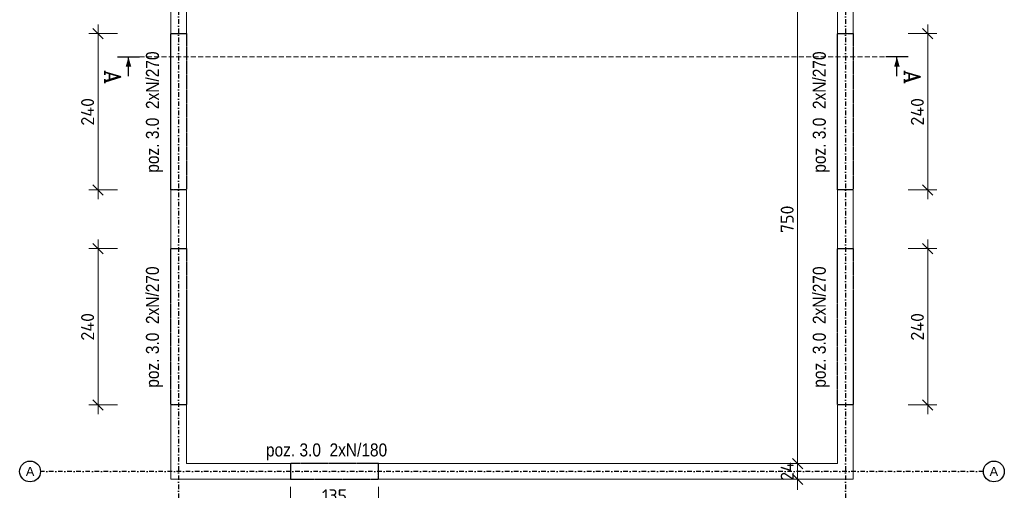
# Model space of a CAD drawing. Header units: millimetres. Extents: x 30042 to 52526, y 144 to 6858.
# Tile 6 of 28: x 32971 to 34483, y 3651 to 4374. Entities that reach past the tile are written whole.
import ezdxf
from ezdxf.enums import TextEntityAlignment as Align

# ---------------------------------------------------------------- set-up
doc = ezdxf.new("R2010")
doc.units = ezdxf.units.MM
doc.header["$LTSCALE"] = 100
for name, pattern in [('0.5_0.5', [1, 0.5, -0.5]), ('HIDDEN', [0.375, 0.25, -0.125]), ('MO', [0.7, 0.35, -0.17, 0.01, -0.17])]:
    doc.linetypes.add(name, pattern=pattern)
for name, color, linetype in [('BA_osm', 1, 'MO'), ('BD_txg', 3, 'Continuous'), ('opisy', 7, 'Continuous')]:
    doc.layers.add(name, color=color, linetype=linetype)
doc.layers.add('k01', color=7, linetype='Continuous', true_color=0xc7c7c7)
doc.layers.add('sciany_wew', color=7, linetype='Continuous', lineweight=18)
doc.layers.add('wymiary', color=7, linetype='Continuous', lineweight=5, true_color=0x666666)
doc.styles.add('BIKTS', font='bikromsw.shx', dxfattribs={"width": 0.85})
doc.styles.add('ISO', font='isocpeur.ttf')
doc.styles.add('ROMANC', font='ROMANC.SHX', dxfattribs={"width": 0.9})
doc.styles.get("Standard").update_dxf_attribs({"font": 'arial.ttf'})
doc.dimstyles.new('Ł_G 1-100', dxfattribs={"dimtxt": 20, "dimasz": 16, "dimexe": 14, "dimexo": 2, "dimgap": 6, "dimtad": 1, "dimdec": 0, "dimrnd": 0.5, "dimzin": 1, "dimdsep": 46, "dimtxsty": 'ISO', "dimblk": 'OBLIQUE', "dimcen": 0, "dimdle": 14, "dimclrd": 256, "dimclre": 256, "dimclrt": 7, "dimazin": 0, "dimtfac": 1, "dimtdec": 0, "dimtix": 1, "dimtmove": 0, "dimatfit": 2, "dimfxl": 30, "dimfxlon": 1, "dimlwd": -1, "dimlwe": -1, "dimarcsym": 2})

# ---------------------------------------------------------------- blocks, each defined once
blk = doc.blocks.new('ST2')
blk.add_line((13.77, 0), (0, 0))
blk.add_solid([(6.84, -1.95), (6.84, 1.95), (0, 0)])
blk = doc.blocks.new('eprzv')
blk.add_line((47.9, 0), (-47.9, 0))
at = {"xscale": 6, "yscale": 6, "zscale": 6, "rotation": 270}
blk.add_blockref('ST2', (0, 0), dxfattribs=at)
at = {"style": 'ROMANC'}
blk.add_attdef('PRZ', text='', height=70, rotation=270, dxfattribs=at).set_placement((32.1, -86), align=Align.CENTER)
blk = doc.blocks.new('_Oblique')
at = {"color": 0, "linetype": 'ByBlock', "lineweight": -2}
blk.add_line((-0.5, -0.5), (0.5, 0.5), dxfattribs=at)
blk = doc.blocks.new('*D407')
at = {"layer": 'Defpoints', "color": 0, "transparency": 16777216}
for p in [(33183.3, 4352.4), (33091.6, 4112.4), (33183.3, 4112.4)]:
    blk.add_point(p, dxfattribs=at)
at = {"layer": 'wymiary', "transparency": 16777216}
for p, q in [((33091.6, 4366.4), (33091.6, 4098.4)), ((33121.6, 4352.4), (33077.6, 4352.4)), ((33121.6, 4112.4), (33077.6, 4112.4))]:
    blk.add_line(p, q, dxfattribs=at)
at = {"layer": 'wymiary', "transparency": 16777216, "xscale": 16, "yscale": 16, "zscale": 16}
for p, rotation in [((33091.6, 4352.4), 90), ((33091.6, 4112.4), 270)]:
    blk.add_blockref('_Oblique', p, dxfattribs=dict(at, rotation=rotation))
at = {"layer": 'wymiary', "color": 7, "transparency": 16777216, "insert": (33075.6, 4232.4), "char_height": 20, "attachment_point": 5, "rotation": 90, "style": 'ISO'}
blk.add_mtext('240', dxfattribs=at)
blk = doc.blocks.new('*D408')
at = {"layer": 'Defpoints', "color": 0, "transparency": 16777216}
for p in [(33183.3, 4022.4), (33091.6, 3782.4), (33193.3, 3782.4)]:
    blk.add_point(p, dxfattribs=at)
at = {"layer": 'wymiary', "transparency": 16777216}
for p, q in [((33121.6, 4022.4), (33077.6, 4022.4)), ((33091.6, 4036.4), (33091.6, 3768.4)), ((33121.6, 3782.4), (33077.6, 3782.4))]:
    blk.add_line(p, q, dxfattribs=at)
at = {"layer": 'wymiary', "transparency": 16777216, "xscale": 16, "yscale": 16, "zscale": 16}
for p, rotation in [((33091.6, 4022.4), 90), ((33091.6, 3782.4), 270)]:
    blk.add_blockref('_Oblique', p, dxfattribs=dict(at, rotation=rotation))
at = {"layer": 'wymiary', "color": 7, "transparency": 16777216, "insert": (33075.6, 3902.4), "char_height": 20, "attachment_point": 5, "rotation": 90, "style": 'ISO'}
blk.add_mtext('240', dxfattribs=at)
blk = doc.blocks.new('*D413')
at = {"layer": 'Defpoints', "color": 0, "transparency": 16777216}
for p in [(34257.3, 4352.4), (34257.3, 4112.4), (34365.8, 4112.4)]:
    blk.add_point(p, dxfattribs=at)
at = {"layer": 'wymiary', "transparency": 16777216}
for p, q in [((34365.8, 4366.4), (34365.8, 4098.4)), ((34335.8, 4352.4), (34379.8, 4352.4)), ((34335.8, 4112.4), (34379.8, 4112.4))]:
    blk.add_line(p, q, dxfattribs=at)
at = {"layer": 'wymiary', "transparency": 16777216, "xscale": 16, "yscale": 16, "zscale": 16}
for p, rotation in [((34365.8, 4352.4), 90), ((34365.8, 4112.4), 270)]:
    blk.add_blockref('_Oblique', p, dxfattribs=dict(at, rotation=rotation))
at = {"layer": 'wymiary', "color": 7, "transparency": 16777216, "insert": (34349.8, 4232.4), "char_height": 20, "attachment_point": 5, "rotation": 90, "style": 'ISO'}
blk.add_mtext('240', dxfattribs=at)
blk = doc.blocks.new('*D414')
at = {"layer": 'Defpoints', "color": 0, "transparency": 16777216}
for p in [(34251.3, 4022.4), (34271.3, 3782.4), (34365.8, 3782.4)]:
    blk.add_point(p, dxfattribs=at)
at = {"layer": 'wymiary', "transparency": 16777216}
for p, q in [((34335.8, 4022.4), (34379.8, 4022.4)), ((34365.8, 4036.4), (34365.8, 3768.4)), ((34335.8, 3782.4), (34379.8, 3782.4))]:
    blk.add_line(p, q, dxfattribs=at)
at = {"layer": 'wymiary', "transparency": 16777216, "xscale": 16, "yscale": 16, "zscale": 16}
for p, rotation in [((34365.8, 4022.4), 90), ((34365.8, 3782.4), 270)]:
    blk.add_blockref('_Oblique', p, dxfattribs=dict(at, rotation=rotation))
at = {"layer": 'wymiary', "color": 7, "transparency": 16777216, "insert": (34349.8, 3902.4), "char_height": 20, "attachment_point": 5, "rotation": 90, "style": 'ISO'}
blk.add_mtext('240', dxfattribs=at)
blk = doc.blocks.new('*D410')
at = {"layer": 'Defpoints', "color": 0, "transparency": 16777216}
for p in [(33387.3, 3732.7), (33522.3, 3732.7), (33387.3, 3627)]:
    blk.add_point(p, dxfattribs=at)
at = {"layer": 'wymiary', "transparency": 16777216}
for p, q in [((33387.3, 3657), (33387.3, 3613)), ((33522.3, 3657), (33522.3, 3613)), ((33536.3, 3627), (33373.3, 3627))]:
    blk.add_line(p, q, dxfattribs=at)
at = {"layer": 'wymiary', "transparency": 16777216, "xscale": 16, "yscale": 16, "zscale": 16, "rotation": 180}
blk.add_blockref('_Oblique', (33387.3, 3627), dxfattribs=at)
at = {"layer": 'wymiary', "transparency": 16777216, "xscale": 16, "yscale": 16, "zscale": 16}
blk.add_blockref('_Oblique', (33522.3, 3627), dxfattribs=at)
at = {"layer": 'wymiary', "color": 7, "transparency": 16777216, "insert": (33454.8, 3643), "char_height": 20, "attachment_point": 5, "style": 'ISO'}
blk.add_mtext('135', dxfattribs=at)
blk = doc.blocks.new('*D415')
at = {"layer": 'Defpoints', "color": 0, "transparency": 16777216}
for p in [(34227.3, 4442.4), (34165.9, 3692.4), (34227.3, 3692.4)]:
    blk.add_point(p, dxfattribs=at)
at = {"layer": 'wymiary', "transparency": 16777216}
for p, q in [((34165.9, 4456.4), (34165.9, 3678.4)), ((34195.9, 4442.4), (34151.9, 4442.4)), ((34195.9, 3692.4), (34151.9, 3692.4))]:
    blk.add_line(p, q, dxfattribs=at)
at = {"layer": 'wymiary', "transparency": 16777216, "xscale": 16, "yscale": 16, "zscale": 16}
for p, rotation in [((34165.9, 4442.4), 90), ((34165.9, 3692.4), 270)]:
    blk.add_blockref('_Oblique', p, dxfattribs=dict(at, rotation=rotation))
at = {"layer": 'wymiary', "color": 7, "transparency": 16777216, "insert": (34149.9, 4067.4), "char_height": 20, "attachment_point": 5, "rotation": 90, "style": 'ISO'}
blk.add_mtext('750', dxfattribs=at)
blk = doc.blocks.new('*D411')
at = {"layer": 'Defpoints', "color": 0, "transparency": 16777216}
for p in [(34227.3, 3692.4), (34165.9, 3668.4), (34227.3, 3668.4)]:
    blk.add_point(p, dxfattribs=at)
at = {"layer": 'wymiary', "transparency": 16777216}
for p, q in [((34165.9, 3692.4), (34165.9, 3708.4)), ((34195.9, 3692.4), (34151.9, 3692.4)), ((34165.9, 3692.4), (34165.9, 3668.4)), ((34195.9, 3668.4), (34151.9, 3668.4)), ((34165.9, 3668.4), (34165.9, 3652.4))]:
    blk.add_line(p, q, dxfattribs=at)
at = {"layer": 'wymiary', "transparency": 16777216, "xscale": 16, "yscale": 16, "zscale": 16}
for p, rotation in [((34165.9, 3692.4), 270), ((34165.9, 3668.4), 90)]:
    blk.add_blockref('_Oblique', p, dxfattribs=dict(at, rotation=rotation))
at = {"layer": 'wymiary', "color": 7, "transparency": 16777216, "insert": (34149.9, 3680.4), "char_height": 20, "attachment_point": 5, "rotation": 90, "style": 'ISO'}
blk.add_mtext('24', dxfattribs=at)
blk = doc.blocks.new('OŚ')
at = {"layer": 'BA_osm', "ltscale": 0.2}
for points in [[(26336.3, 5130.4), (26336.3, 3468.4), (26336.3, 3468.4)], [(27360.3, 5130.4), (27360.3, 3468.4), (27360.3, 3468.4)], [(27572.3, 4918.4), (26124.3, 4918.4), (26124.3, 4918.4)], [(27572.3, 4454.4), (26124.3, 4454.4), (26124.3, 4454.4)], [(27572.3, 3680.4), (26124.3, 3680.4), (26124.3, 3680.4)]]:
    blk.add_lwpolyline(points, dxfattribs=at)
at = {"layer": 'opisy'}
for centre in [(26336.3, 5146.4), (27360.3, 5146.4), (26108.3, 4918.4), (27588.3, 4918.4), (26108.3, 4454.4), (27588.3, 4454.4), (26108.3, 3680.4), (27588.3, 3680.4), (26336.3, 3452.4), (27360.3, 3452.4)]:
    blk.add_circle(centre, 16, dxfattribs=at)
at = {"layer": 'opisy', "char_height": 14, "attachment_point": 5}
for s, heights, insert in [('1', [0], (26336.3, 5146.4)), ('2', [0], (27360.3, 5146.4)), ('C', [14.2], (26108.3, 4918.4)), ('C', [14.2], (27588.3, 4918.4)), ('B', [0], (26108.3, 4454.4)), ('B', [0], (27588.3, 4454.4)), ('A', [0], (26108.3, 3680.4)), ('A', [0], (27588.3, 3680.4)), ('1', [0], (26336.3, 3452.4)), ('2', [0], (27360.3, 3452.4))]:
    blk.add_mtext_dynamic_manual_height_columns(s, width=22.548, gutter_width=70, heights=heights, dxfattribs=dict(at, insert=insert))

msp = doc.modelspace()

# ---------------------------------------------------------------- linework, layer by layer
at = {"layer": 'k01', "linetype": '0.5_0.5', "ltscale": 0.01}
for points in [[(33203.3, 4352.4), (33227.3, 4352.4), (33227.3, 4112.4), (33203.3, 4112.4)], [(34227.3, 4352.4), (34251.3, 4352.4), (34251.3, 4112.4), (34227.3, 4112.4)], [(33203.3, 4022.4), (33227.3, 4022.4), (33227.3, 3782.4), (33203.3, 3782.4)], [(34227.3, 4022.4), (34251.3, 4022.4), (34251.3, 3782.4), (34227.3, 3782.4)], [(33387.3, 3668.4), (33522.3, 3668.4), (33522.3, 3692.4), (33387.3, 3692.4)]]:
    msp.add_lwpolyline(points, close=True, dxfattribs=at)
at = {"layer": 'sciany_wew', "color": 4, "linetype": 'HIDDEN', "ltscale": 0.3}
msp.add_line((33155.5, 4316.6), (34301.3, 4316.6), dxfattribs=at)
at = {"layer": 'sciany_wew'}
for p, q in [((33203.3, 4112.4), (33203.3, 4022.4)), ((33203.3, 3782.4), (33203.3, 3668.4)), ((34251.3, 3782.4), (34251.3, 3668.4)), ((33387.3, 3668.4), (33203.3, 3668.4)), ((34251.3, 3668.4), (33522.3, 3668.4))]:
    msp.add_line(p, q, dxfattribs=at)
for points in [[(33203.3, 4576.4), (33203.3, 4352.4), (33227.3, 4352.4)], [(34251.3, 4466.4), (34251.3, 4352.4)], [(33227.3, 4352.4), (33227.3, 4442.4), (33308.3, 4442.4)], [(34095.3, 4442.4), (34227.3, 4442.4), (34227.3, 4352.4)], [(34227.3, 4352.4), (34251.3, 4352.4)], [(33227.3, 4112.4), (33203.3, 4112.4)], [(33227.3, 4022.4), (33227.3, 4112.4)], [(34227.3, 4112.4), (34227.3, 4022.4)], [(34227.3, 4112.4), (34251.3, 4112.4)], [(34251.3, 4112.4), (34251.3, 4022.4)], [(33227.3, 4022.4), (33203.3, 4022.4)], [(34227.3, 4022.4), (34251.3, 4022.4)], [(33227.3, 3782.4), (33203.3, 3782.4)], [(33387.3, 3692.4), (33227.3, 3692.4), (33227.3, 3782.4)], [(34227.3, 3782.4), (34227.3, 3692.4), (33522.3, 3692.4)], [(34227.3, 3782.4), (34251.3, 3782.4)], [(33387.3, 3692.4), (33387.3, 3668.4)], [(33522.3, 3692.4), (33522.3, 3668.4)]]:
    msp.add_lwpolyline(points, dxfattribs=at)

# ---------------------------------------------------------------- block references
at = {"layer": 'BA_osm'}
msp.add_blockref('OŚ', (6879, 0), dxfattribs=at)
at = {"layer": 'BD_txg', "color": 2}
ref = msp.add_blockref('eprzv', (33138.4, 4316.6), dxfattribs=dict(at, xscale=-0.357142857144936, yscale=0.357142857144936, zscale=0.357142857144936))
ref.add_attrib('PRZ', 'A', dxfattribs={"layer": '0', "height": 25, "rotation": 270, "style": 'ROMANC'}).set_placement((33101.9, 4285.9), align=Align.CENTER)
at = {"layer": 'BD_txg', "color": 2, "xscale": 0.357142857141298, "yscale": 0.357142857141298, "zscale": 0.357142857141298}
msp.add_blockref('eprzv', (34318.4, 4316.6), dxfattribs=at).add_auto_attribs({'PRZ': 'A'})

# ---------------------------------------------------------------- texts
at = {"layer": 'k01', "color": 0, "char_height": 20, "width": 240.053, "attachment_point": 1, "rotation": 90, "style": 'BIKTS'}
for insert in [(33165.2, 4138.9), (34189.2, 4138.9), (33165.2, 3808.9), (34189.2, 3808.9)]:
    msp.add_mtext('{\\fArial|b0|i0|c238|p34;p\\fArial|b0|i0|c0|p34;o\\fArial|b0|i0|c238|p34;z\\fArial|b0|i0|c0|p34;. \\fArial|b0|i0|c238|p34;3\\fArial|b0|i0|c0|p34;.\\fArial|b0|i0|c238|p34;0\\fArial|b0|i0|c0|p34;  \\fArial|b0|i0|c238|p34;2\\fArial|b0|i0|c0|p34;xN\\fArial|b0|i0|c238|p34;/270}', dxfattribs=dict(at, insert=insert))
at = {"layer": 'k01', "color": 0, "insert": (33349.5, 3723.4), "char_height": 20, "width": 240.053, "attachment_point": 1, "style": 'BIKTS'}
msp.add_mtext('{\\fArial|b0|i0|c238|p34;p\\fArial|b0|i0|c0|p34;o\\fArial|b0|i0|c238|p34;z\\fArial|b0|i0|c0|p34;. \\fArial|b0|i0|c238|p34;3\\fArial|b0|i0|c0|p34;.\\fArial|b0|i0|c238|p34;0\\fArial|b0|i0|c0|p34;  \\fArial|b0|i0|c238|p34;2\\fArial|b0|i0|c0|p34;xN\\fArial|b0|i0|c238|p34;/180}', dxfattribs=at)

# ---------------------------------------------------------------- dimensions: what is measured, and where the dimension line sits
at = {"layer": 'wymiary'}
for p1, p2, picture, middle in [((34227.3, 4442.4), (34227.3, 3692.4), '*D415', (34149.9, 4067.4)), ((34227.3, 3692.4), (34227.3, 3668.4), '*D411', (34149.9, 3680.4))]:
    dim = msp.add_aligned_dim(p1=p1, p2=p2, distance=-61.4, dimstyle='Ł_G 1-100', dxfattribs=at)
    dim.commit()
    dim.dimension.update_dxf_attribs({"geometry": picture, "text_midpoint": middle})
for base, p1, p2, picture, middle in [((33091.6, 4112.4), (33183.3, 4352.4), (33183.3, 4112.4), '*D407', (33075.6, 4232.4)), ((34365.8, 4112.4), (34257.3, 4352.4), (34257.3, 4112.4), '*D413', (34349.8, 4232.4)), ((33091.6, 3782.4), (33183.3, 4022.4), (33193.3, 3782.4), '*D408', (33075.6, 3902.4)), ((34365.8, 3782.4), (34251.3, 4022.4), (34271.3, 3782.4), '*D414', (34349.8, 3902.4))]:
    dim = msp.add_linear_dim(base=base, p1=p1, p2=p2, angle=90, dimstyle='Ł_G 1-100', override={"dimtmove": 1}, dxfattribs=at)
    dim.commit()
    dim.dimension.update_dxf_attribs({"geometry": picture, "text_midpoint": middle})
dim = msp.add_linear_dim(base=(33387.3, 3627), p1=(33522.3, 3732.7), p2=(33387.3, 3732.7), dimstyle='Ł_G 1-100', override={"dimtmove": 1}, dxfattribs=at)
dim.commit()
dim.dimension.update_dxf_attribs({"geometry": '*D410', "text_midpoint": (33454.8, 3643)})

doc.saveas('drawing.dxf')
